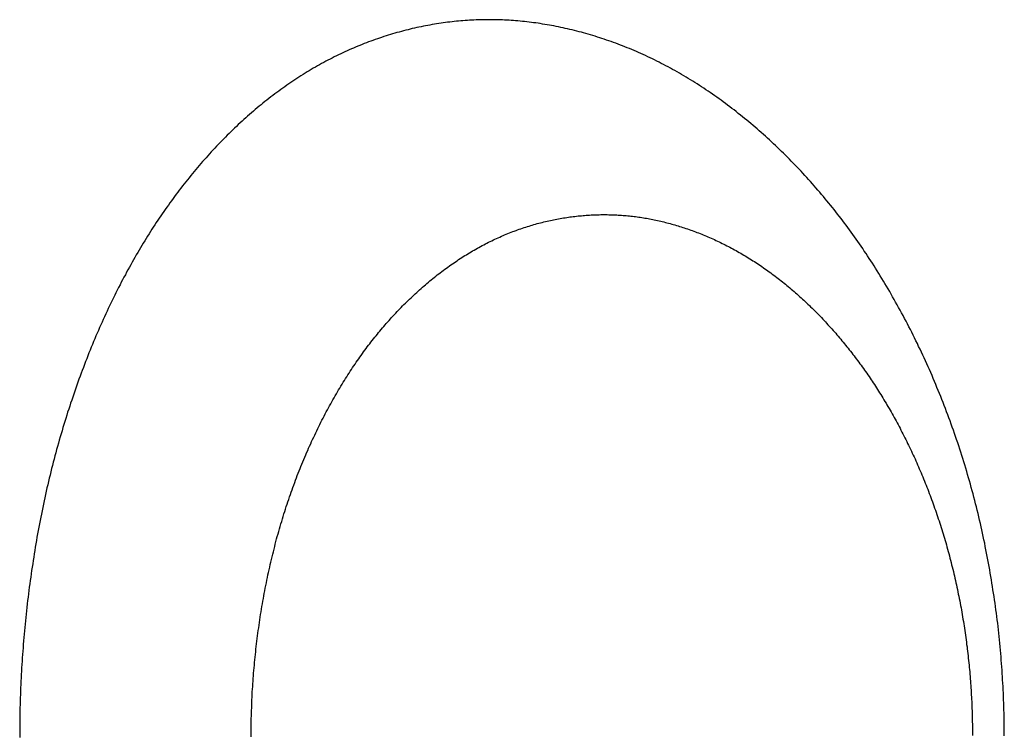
# Model space of a CAD drawing. Extents: x 987 to 2641, y 1244 to 2490.
# Tile 121 of 138: x 2398.8 to 2406.37, y 2069.46 to 2074.96. Entities that reach past the tile are written whole.
import ezdxf

# ---------------------------------------------------------------- set-up
doc = ezdxf.new("R2010")
doc.units = 0
doc.layers.add('KF_GRAVIS_8_REAR', color=7, linetype='CONTINUOUS')

# ---------------------------------------------------------------- blocks, each defined once
blk = doc.blocks.new('KF_GRAVIS_8_REAR')
at = {"layer": 'KF_GRAVIS_8_REAR'}
for points in [[(-115.221, -76.4544, 0), (-115.221, -76.4797, 0)], [(-107.645, -76.4669, 0), (-107.645, -76.4418, 0), (-107.645, -76.4167, 0), (-107.645, -76.3916, 0), (-107.646, -76.3664, 0), (-107.646, -76.3412, 0), (-107.646, -76.316, 0), (-107.647, -76.2907, 0), (-107.648, -76.2654, 0), (-107.648, -76.2401, 0), (-107.649, -76.2147, 0), (-107.65, -76.1893, 0), (-107.651, -76.1639, 0), (-107.652, -76.1384, 0), (-107.653, -76.113, 0), (-107.655, -76.0875, 0), (-107.656, -76.0619, 0), (-107.658, -76.0364, 0), (-107.659, -76.0108, 0), (-107.661, -75.9852, 0), (-107.662, -75.9596, 0), (-107.664, -75.934, 0), (-107.666, -75.9084, 0), (-107.668, -75.8827, 0), (-107.67, -75.857, 0), (-107.672, -75.8314, 0), (-107.675, -75.8057, 0), (-107.677, -75.78, 0), (-107.68, -75.7542, 0), (-107.682, -75.7285, 0), (-107.685, -75.7028, 0), (-107.688, -75.677, 0), (-107.69, -75.6513, 0), (-107.693, -75.6255, 0), (-107.696, -75.5998, 0), (-107.699, -75.574, 0), (-107.703, -75.5483, 0), (-107.706, -75.5225, 0), (-107.709, -75.4967, 0), (-107.713, -75.471, 0), (-107.716, -75.4452, 0), (-107.72, -75.4195, 0), (-107.724, -75.3937, 0), (-107.728, -75.368, 0), (-107.732, -75.3423, 0), (-107.736, -75.3166, 0), (-107.74, -75.2908, 0), (-107.744, -75.2651, 0), (-107.748, -75.2395, 0), (-107.753, -75.2138, 0), (-107.757, -75.1881, 0), (-107.762, -75.1625, 0), (-107.766, -75.1369, 0), (-107.771, -75.1112, 0), (-107.776, -75.0857, 0), (-107.781, -75.0601, 0), (-107.786, -75.0345, 0), (-107.791, -75.009, 0), (-107.796, -74.9835, 0), (-107.802, -74.958, 0), (-107.807, -74.9326, 0), (-107.812, -74.9071, 0), (-107.818, -74.8817, 0), (-107.824, -74.8564, 0), (-107.829, -74.831, 0), (-107.835, -74.8057, 0), (-107.841, -74.7804, 0), (-107.847, -74.7552, 0), (-107.853, -74.73, 0), (-107.86, -74.7048, 0), (-107.866, -74.6797, 0), (-107.872, -74.6546, 0), (-107.879, -74.6295, 0), (-107.885, -74.6045, 0), (-107.892, -74.5795, 0), (-107.899, -74.5546, 0), (-107.906, -74.5297, 0), (-107.913, -74.5048, 0), (-107.92, -74.48, 0), (-107.927, -74.4553, 0), (-107.934, -74.4306, 0), (-107.941, -74.4059, 0), (-107.949, -74.3813, 0), (-107.956, -74.3567, 0), (-107.964, -74.3322, 0), (-107.972, -74.3078, 0), (-107.979, -74.2834, 0), (-107.987, -74.259, 0), (-107.995, -74.2347, 0), (-108.003, -74.2105, 0), (-108.012, -74.1863, 0), (-108.02, -74.1622, 0), (-108.028, -74.1381, 0), (-108.036, -74.1141, 0), (-108.045, -74.0902, 0), (-108.053, -74.0663, 0), (-108.062, -74.0425, 0), (-108.071, -74.0187, 0), (-108.08, -73.995, 0), (-108.089, -73.9714, 0), (-108.098, -73.9478, 0), (-108.107, -73.9243, 0), (-108.116, -73.9009, 0), (-108.125, -73.8775, 0), (-108.134, -73.8542, 0), (-108.144, -73.831, 0), (-108.153, -73.8078, 0), (-108.163, -73.7847, 0), (-108.172, -73.7617, 0), (-108.182, -73.7388, 0), (-108.192, -73.7159, 0), (-108.201, -73.6931, 0), (-108.211, -73.6703, 0), (-108.221, -73.6477, 0), (-108.231, -73.6251, 0), (-108.242, -73.6026, 0), (-108.252, -73.5801, 0), (-108.262, -73.5578, 0), (-108.272, -73.5355, 0), (-108.283, -73.5133, 0), (-108.293, -73.4912, 0), (-108.304, -73.4691, 0), (-108.314, -73.4472, 0), (-108.325, -73.4253, 0), (-108.336, -73.4035, 0), (-108.346, -73.3818, 0), (-108.357, -73.3602, 0), (-108.368, -73.3386, 0), (-108.379, -73.3171, 0), (-108.39, -73.2958, 0), (-108.401, -73.2745, 0), (-108.413, -73.2533, 0), (-108.424, -73.2322, 0), (-108.435, -73.2111, 0), (-108.446, -73.1902, 0), (-108.458, -73.1694, 0), (-108.469, -73.1486, 0), (-108.481, -73.1279, 0), (-108.492, -73.1074, 0), (-108.504, -73.0869, 0), (-108.516, -73.0665, 0), (-108.527, -73.0462, 0), (-108.539, -73.026, 0), (-108.551, -73.0059, 0), (-108.563, -72.9859, 0), (-108.575, -72.966, 0), (-108.587, -72.9462, 0), (-108.599, -72.9265, 0), (-108.611, -72.9069, 0), (-108.623, -72.8874, 0), (-108.635, -72.868, 0), (-108.647, -72.8487, 0), (-108.66, -72.8295, 0), (-108.672, -72.8104, 0), (-108.684, -72.7914, 0), (-108.697, -72.7726, 0), (-108.709, -72.7538, 0), (-108.722, -72.7351, 0), (-108.734, -72.7165, 0), (-108.747, -72.6981, 0), (-108.76, -72.6797, 0), (-108.772, -72.6615, 0), (-108.785, -72.6434, 0), (-108.798, -72.6254, 0), (-108.811, -72.6075, 0), (-108.823, -72.5897, 0), (-108.836, -72.572, 0), (-108.849, -72.5544, 0), (-108.862, -72.5369, 0), (-108.875, -72.5195, 0), (-108.888, -72.5021, 0), (-108.901, -72.4848, 0), (-108.915, -72.4676, 0), (-108.928, -72.4504, 0), (-108.941, -72.4333, 0), (-108.955, -72.4162, 0), (-108.968, -72.3992, 0), (-108.982, -72.3823, 0), (-108.996, -72.3655, 0), (-109.01, -72.3487, 0), (-109.023, -72.332, 0), (-109.037, -72.3153, 0), (-109.051, -72.2987, 0), (-109.065, -72.2822, 0), (-109.079, -72.2658, 0), (-109.094, -72.2494, 0), (-109.108, -72.2331, 0), (-109.122, -72.2169, 0), (-109.136, -72.2007, 0), (-109.151, -72.1847, 0), (-109.165, -72.1687, 0), (-109.18, -72.1527, 0), (-109.195, -72.1369, 0), (-109.209, -72.1211, 0), (-109.224, -72.1055, 0), (-109.239, -72.0898, 0), (-109.254, -72.0743, 0), (-109.269, -72.0589, 0), (-109.284, -72.0435, 0), (-109.299, -72.0282, 0), (-109.314, -72.013, 0), (-109.329, -71.9979, 0), (-109.344, -71.9829, 0), (-109.359, -71.9679, 0), (-109.375, -71.9531, 0), (-109.39, -71.9383, 0), (-109.405, -71.9236, 0), (-109.421, -71.909, 0), (-109.436, -71.8945, 0), (-109.452, -71.8801, 0), (-109.468, -71.8658, 0), (-109.483, -71.8516, 0), (-109.499, -71.8374, 0), (-109.515, -71.8234, 0), (-109.531, -71.8094, 0), (-109.547, -71.7956, 0), (-109.562, -71.7818, 0), (-109.578, -71.7681, 0), (-109.594, -71.7546, 0), (-109.611, -71.7411, 0), (-109.627, -71.7277, 0), (-109.643, -71.7144, 0), (-109.659, -71.7012, 0), (-109.675, -71.6882, 0), (-109.692, -71.6752, 0), (-109.708, -71.6623, 0), (-109.724, -71.6495, 0), (-109.741, -71.6369, 0), (-109.757, -71.6243, 0), (-109.774, -71.6119, 0), (-109.79, -71.5995, 0), (-109.807, -71.5873, 0), (-109.823, -71.5751, 0), (-109.84, -71.5631, 0), (-109.857, -71.5512, 0), (-109.873, -71.5394, 0), (-109.89, -71.5277, 0), (-109.907, -71.5161, 0), (-109.924, -71.5046, 0), (-109.941, -71.4932, 0), (-109.957, -71.482, 0), (-109.974, -71.4708, 0), (-109.991, -71.4598, 0), (-110.008, -71.4489, 0), (-110.025, -71.4381, 0), (-110.042, -71.4274, 0), (-110.059, -71.4169, 0), (-110.077, -71.4064, 0), (-110.094, -71.3961, 0), (-110.111, -71.3859, 0), (-110.128, -71.3758, 0), (-110.145, -71.3658, 0), (-110.162, -71.356, 0), (-110.18, -71.3463, 0), (-110.197, -71.3367, 0), (-110.214, -71.3272, 0), (-110.232, -71.3179, 0), (-110.249, -71.3086, 0), (-110.266, -71.2995, 0), (-110.284, -71.2905, 0), (-110.301, -71.2817, 0), (-110.319, -71.2729, 0), (-110.336, -71.2643, 0), (-110.353, -71.2558, 0), (-110.371, -71.2474, 0), (-110.388, -71.2392, 0), (-110.406, -71.231, 0), (-110.424, -71.223, 0), (-110.441, -71.2151, 0), (-110.459, -71.2073, 0), (-110.476, -71.1996, 0), (-110.494, -71.1921, 0), (-110.511, -71.1847, 0), (-110.529, -71.1774, 0), (-110.547, -71.1702, 0), (-110.564, -71.1631, 0), (-110.582, -71.1562, 0), (-110.599, -71.1494, 0), (-110.617, -71.1427, 0), (-110.635, -71.1361, 0), (-110.652, -71.1296, 0), (-110.67, -71.1233, 0), (-110.688, -71.117, 0), (-110.705, -71.1109, 0), (-110.723, -71.1049, 0), (-110.741, -71.0991, 0), (-110.758, -71.0933, 0), (-110.776, -71.0877, 0), (-110.794, -71.0821, 0), (-110.811, -71.0767, 0), (-110.829, -71.0715, 0), (-110.846, -71.0663, 0), (-110.864, -71.0613, 0), (-110.882, -71.0563, 0), (-110.899, -71.0515, 0), (-110.917, -71.0468, 0), (-110.935, -71.0423, 0), (-110.952, -71.0378, 0), (-110.97, -71.0335, 0), (-110.987, -71.0292, 0), (-111.005, -71.0251, 0), (-111.023, -71.0211, 0), (-111.04, -71.0173, 0), (-111.058, -71.0135, 0), (-111.075, -71.0099, 0), (-111.093, -71.0063, 0), (-111.11, -71.0029, 0), (-111.128, -70.9996, 0), (-111.145, -70.9965, 0), (-111.163, -70.9934, 0), (-111.18, -70.9905, 0), (-111.197, -70.9877, 0), (-111.215, -70.9849, 0), (-111.232, -70.9824, 0), (-111.25, -70.9799, 0), (-111.267, -70.9775, 0), (-111.284, -70.9753, 0), (-111.302, -70.9731, 0), (-111.319, -70.9711, 0), (-111.336, -70.9692, 0), (-111.353, -70.9674, 0), (-111.37, -70.9658, 0), (-111.388, -70.9642, 0), (-111.405, -70.9628, 0), (-111.422, -70.9614, 0), (-111.439, -70.9602, 0), (-111.456, -70.9591, 0), (-111.473, -70.9582, 0), (-111.49, -70.9573, 0), (-111.507, -70.9565, 0), (-111.524, -70.9559, 0), (-111.541, -70.9554, 0), (-111.558, -70.955, 0), (-111.575, -70.9547, 0), (-111.591, -70.9545, 0), (-111.608, -70.9544, 0), (-111.625, -70.9544, 0), (-111.642, -70.9546, 0), (-111.658, -70.9549, 0), (-111.675, -70.9553, 0), (-111.692, -70.9557, 0), (-111.709, -70.9564, 0), (-111.726, -70.9571, 0), (-111.742, -70.9579, 0), (-111.759, -70.9589, 0), (-111.776, -70.9599, 0), (-111.793, -70.9611, 0), (-111.81, -70.9624, 0), (-111.827, -70.9638, 0), (-111.844, -70.9653, 0), (-111.861, -70.9669, 0), (-111.878, -70.9687, 0), (-111.894, -70.9706, 0), (-111.911, -70.9725, 0), (-111.928, -70.9746, 0), (-111.945, -70.9768, 0), (-111.962, -70.9791, 0), (-111.979, -70.9816, 0), (-111.996, -70.9841, 0), (-112.013, -70.9868, 0), (-112.03, -70.9895, 0), (-112.047, -70.9924, 0), (-112.064, -70.9954, 0), (-112.081, -70.9985, 0), (-112.098, -71.0018, 0), (-112.115, -71.0051, 0), (-112.132, -71.0086, 0), (-112.149, -71.0121, 0), (-112.166, -71.0158, 0), (-112.183, -71.0196, 0), (-112.2, -71.0235, 0), (-112.217, -71.0276, 0), (-112.233, -71.0317, 0), (-112.25, -71.036, 0), (-112.267, -71.0404, 0), (-112.284, -71.0448, 0), (-112.301, -71.0495, 0), (-112.318, -71.0542, 0), (-112.335, -71.059, 0), (-112.352, -71.064, 0), (-112.369, -71.069, 0), (-112.385, -71.0742, 0), (-112.402, -71.0795, 0), (-112.419, -71.0849, 0), (-112.436, -71.0904, 0), (-112.453, -71.0961, 0), (-112.469, -71.1018, 0), (-112.486, -71.1077, 0), (-112.503, -71.1137, 0), (-112.52, -71.1198, 0), (-112.536, -71.126, 0), (-112.553, -71.1324, 0), (-112.57, -71.1388, 0), (-112.586, -71.1454, 0), (-112.603, -71.1521, 0), (-112.619, -71.1589, 0), (-112.636, -71.1658, 0), (-112.653, -71.1728, 0), (-112.669, -71.18, 0), (-112.686, -71.1872, 0), (-112.702, -71.1946, 0), (-112.719, -71.2021, 0), (-112.735, -71.2097, 0), (-112.751, -71.2175, 0), (-112.768, -71.2253, 0), (-112.784, -71.2333, 0), (-112.8, -71.2413, 0), (-112.817, -71.2495, 0), (-112.833, -71.2578, 0), (-112.849, -71.2663, 0), (-112.865, -71.2748, 0), (-112.882, -71.2835, 0), (-112.898, -71.2922, 0), (-112.914, -71.3011, 0), (-112.93, -71.3102, 0), (-112.946, -71.3193, 0), (-112.962, -71.3285, 0), (-112.978, -71.3379, 0), (-112.994, -71.3474, 0), (-113.01, -71.357, 0), (-113.025, -71.3667, 0), (-113.041, -71.3765, 0), (-113.057, -71.3864, 0), (-113.073, -71.3965, 0), (-113.088, -71.4067, 0), (-113.104, -71.417, 0), (-113.12, -71.4274, 0), (-113.135, -71.4379, 0), (-113.151, -71.4485, 0), (-113.166, -71.4593, 0), (-113.182, -71.4701, 0), (-113.197, -71.4811, 0), (-113.212, -71.4922, 0), (-113.228, -71.5033, 0), (-113.243, -71.5146, 0), (-113.258, -71.526, 0), (-113.273, -71.5375, 0), (-113.289, -71.5492, 0), (-113.304, -71.5609, 0), (-113.319, -71.5727, 0), (-113.334, -71.5846, 0), (-113.349, -71.5966, 0), (-113.364, -71.6088, 0), (-113.378, -71.621, 0), (-113.393, -71.6334, 0), (-113.408, -71.6458, 0), (-113.423, -71.6583, 0), (-113.437, -71.671, 0), (-113.452, -71.6837, 0), (-113.467, -71.6965, 0), (-113.481, -71.7095, 0), (-113.496, -71.7225, 0), (-113.51, -71.7356, 0), (-113.524, -71.7488, 0), (-113.539, -71.7621, 0), (-113.553, -71.7755, 0), (-113.567, -71.789, 0), (-113.581, -71.8026, 0), (-113.596, -71.8163, 0), (-113.61, -71.8301, 0), (-113.624, -71.8439, 0), (-113.638, -71.8579, 0), (-113.651, -71.8719, 0), (-113.665, -71.8861, 0), (-113.679, -71.9003, 0), (-113.693, -71.9146, 0), (-113.707, -71.929, 0), (-113.72, -71.9435, 0), (-113.734, -71.958, 0), (-113.747, -71.9727, 0), (-113.761, -71.9874, 0), (-113.774, -72.0022, 0), (-113.787, -72.0171, 0), (-113.801, -72.0321, 0), (-113.814, -72.0471, 0), (-113.827, -72.0623, 0), (-113.84, -72.0775, 0), (-113.853, -72.0928, 0), (-113.866, -72.1082, 0), (-113.879, -72.1236, 0), (-113.892, -72.1391, 0), (-113.905, -72.1547, 0), (-113.918, -72.1704, 0), (-113.93, -72.1862, 0), (-113.943, -72.202, 0), (-113.955, -72.2179, 0), (-113.968, -72.2338, 0), (-113.98, -72.2499, 0), (-113.993, -72.266, 0), (-114.005, -72.2822, 0), (-114.017, -72.2984, 0), (-114.029, -72.3148, 0), (-114.041, -72.3311, 0), (-114.053, -72.3476, 0), (-114.065, -72.3641, 0), (-114.077, -72.3807, 0), (-114.089, -72.3974, 0), (-114.101, -72.4141, 0), (-114.113, -72.4309, 0), (-114.124, -72.4477, 0), (-114.136, -72.4646, 0), (-114.147, -72.4816, 0), (-114.159, -72.4986, 0), (-114.17, -72.5157, 0), (-114.181, -72.5329, 0), (-114.193, -72.5501, 0), (-114.204, -72.5674, 0), (-114.215, -72.5848, 0), (-114.226, -72.6024, 0), (-114.237, -72.62, 0), (-114.248, -72.6378, 0), (-114.259, -72.6557, 0), (-114.27, -72.6736, 0), (-114.281, -72.6917, 0), (-114.292, -72.7099, 0), (-114.302, -72.7282, 0), (-114.313, -72.7467, 0), (-114.324, -72.7652, 0), (-114.335, -72.7838, 0), (-114.345, -72.8026, 0), (-114.356, -72.8214, 0), (-114.367, -72.8403, 0), (-114.377, -72.8594, 0), (-114.388, -72.8785, 0), (-114.398, -72.8978, 0), (-114.408, -72.9171, 0), (-114.419, -72.9366, 0), (-114.429, -72.9562, 0), (-114.439, -72.9758, 0), (-114.449, -72.9956, 0), (-114.46, -73.0154, 0), (-114.47, -73.0354, 0), (-114.48, -73.0554, 0), (-114.49, -73.0756, 0), (-114.5, -73.0958, 0), (-114.51, -73.1161, 0), (-114.52, -73.1366, 0), (-114.529, -73.1571, 0), (-114.539, -73.1777, 0), (-114.549, -73.1984, 0), (-114.558, -73.2192, 0), (-114.568, -73.2401, 0), (-114.578, -73.2611, 0), (-114.587, -73.2821, 0), (-114.596, -73.3033, 0), (-114.606, -73.3245, 0), (-114.615, -73.3459, 0), (-114.624, -73.3673, 0), (-114.634, -73.3888, 0), (-114.643, -73.4104, 0), (-114.652, -73.432, 0), (-114.661, -73.4538, 0), (-114.67, -73.4756, 0), (-114.679, -73.4975, 0), (-114.688, -73.5195, 0), (-114.697, -73.5416, 0), (-114.705, -73.5638, 0), (-114.714, -73.586, 0), (-114.723, -73.6084, 0), (-114.731, -73.6308, 0), (-114.74, -73.6532, 0), (-114.748, -73.6758, 0), (-114.756, -73.6984, 0), (-114.765, -73.7211, 0), (-114.773, -73.7439, 0), (-114.781, -73.7668, 0), (-114.789, -73.7897, 0), (-114.797, -73.8127, 0), (-114.805, -73.8358, 0), (-114.813, -73.8589, 0), (-114.821, -73.8822, 0), (-114.829, -73.9055, 0), (-114.836, -73.9288, 0), (-114.844, -73.9522, 0), (-114.852, -73.9757, 0), (-114.859, -73.9993, 0), (-114.866, -74.0229, 0), (-114.874, -74.0466, 0), (-114.881, -74.0704, 0), (-114.888, -74.0942, 0), (-114.895, -74.1181, 0), (-114.902, -74.1421, 0), (-114.909, -74.1661, 0), (-114.916, -74.1902, 0), (-114.923, -74.2143, 0), (-114.93, -74.2385, 0), (-114.937, -74.2628, 0), (-114.943, -74.2871, 0), (-114.95, -74.3115, 0), (-114.956, -74.3359, 0), (-114.963, -74.3604, 0), (-114.969, -74.3849, 0), (-114.975, -74.4095, 0), (-114.981, -74.4342, 0), (-114.987, -74.4589, 0), (-114.993, -74.4837, 0), (-114.999, -74.5085, 0), (-115.005, -74.5333, 0), (-115.011, -74.5583, 0), (-115.016, -74.5832, 0), (-115.022, -74.6082, 0), (-115.027, -74.6333, 0), (-115.033, -74.6584, 0), (-115.038, -74.6835, 0), (-115.044, -74.7087, 0), (-115.049, -74.7339, 0), (-115.054, -74.7591, 0), (-115.059, -74.7844, 0), (-115.064, -74.8097, 0), (-115.069, -74.8351, 0), (-115.074, -74.8605, 0), (-115.078, -74.8859, 0), (-115.083, -74.9114, 0), (-115.088, -74.9369, 0), (-115.092, -74.9624, 0), (-115.096, -74.988, 0), (-115.101, -75.0135, 0), (-115.105, -75.0391, 0), (-115.109, -75.0648, 0), (-115.113, -75.0904, 0), (-115.117, -75.1161, 0), (-115.121, -75.1418, 0), (-115.125, -75.1675, 0), (-115.129, -75.1932, 0), (-115.133, -75.219, 0), (-115.136, -75.2448, 0), (-115.14, -75.2706, 0), (-115.144, -75.2964, 0), (-115.147, -75.3222, 0), (-115.15, -75.348, 0), (-115.154, -75.3739, 0), (-115.157, -75.3997, 0), (-115.16, -75.4256, 0), (-115.163, -75.4514, 0), (-115.166, -75.4773, 0), (-115.169, -75.5032, 0), (-115.172, -75.5291, 0), (-115.174, -75.555, 0), (-115.177, -75.5809, 0), (-115.18, -75.6068, 0), (-115.182, -75.6327, 0), (-115.184, -75.6585, 0), (-115.187, -75.6844, 0), (-115.189, -75.7103, 0), (-115.191, -75.7362, 0), (-115.193, -75.7621, 0), (-115.195, -75.788, 0), (-115.197, -75.8138, 0), (-115.199, -75.8397, 0), (-115.201, -75.8655, 0), (-115.203, -75.8913, 0), (-115.204, -75.9172, 0), (-115.206, -75.943, 0), (-115.208, -75.9687, 0), (-115.209, -75.9945, 0), (-115.21, -76.0203, 0), (-115.212, -76.046, 0), (-115.213, -76.0717, 0), (-115.214, -76.0974, 0), (-115.215, -76.1231, 0), (-115.216, -76.1488, 0), (-115.217, -76.1744, 0), (-115.218, -76.2, 0), (-115.218, -76.2256, 0), (-115.219, -76.2511, 0), (-115.219, -76.2766, 0), (-115.22, -76.3021, 0), (-115.22, -76.3276, 0), (-115.221, -76.353, 0), (-115.221, -76.3784, 0), (-115.221, -76.4038, 0), (-115.221, -76.4291, 0), (-115.221, -76.4544, 0)], [(-113.44, -76.4544, 0), (-113.44, -76.4342, 0), (-113.44, -76.414, 0), (-113.44, -76.3938, 0), (-113.439, -76.3735, 0), (-113.439, -76.3532, 0), (-113.439, -76.3329, 0), (-113.438, -76.3125, 0), (-113.438, -76.2922, 0), (-113.437, -76.2718, 0), (-113.436, -76.2514, 0), (-113.435, -76.2309, 0), (-113.435, -76.2105, 0), (-113.434, -76.19, 0), (-113.433, -76.1696, 0), (-113.432, -76.1491, 0), (-113.431, -76.1286, 0), (-113.429, -76.108, 0), (-113.428, -76.0875, 0), (-113.427, -76.067, 0), (-113.425, -76.0464, 0), (-113.424, -76.0258, 0), (-113.422, -76.0053, 0), (-113.421, -75.9847, 0), (-113.419, -75.9641, 0), (-113.417, -75.9435, 0), (-113.415, -75.9229, 0), (-113.413, -75.9023, 0), (-113.412, -75.8818, 0), (-113.409, -75.8612, 0), (-113.407, -75.8406, 0), (-113.405, -75.82, 0), (-113.403, -75.7994, 0), (-113.401, -75.7788, 0), (-113.398, -75.7582, 0), (-113.396, -75.7377, 0), (-113.393, -75.7171, 0), (-113.39, -75.6965, 0), (-113.388, -75.676, 0), (-113.385, -75.6554, 0), (-113.382, -75.6349, 0), (-113.379, -75.6144, 0), (-113.376, -75.5939, 0), (-113.373, -75.5734, 0), (-113.37, -75.5529, 0), (-113.367, -75.5325, 0), (-113.364, -75.512, 0), (-113.36, -75.4916, 0), (-113.357, -75.4712, 0), (-113.353, -75.4508, 0), (-113.35, -75.4305, 0), (-113.346, -75.4102, 0), (-113.343, -75.3898, 0), (-113.339, -75.3696, 0), (-113.335, -75.3493, 0), (-113.331, -75.3291, 0), (-113.327, -75.3089, 0), (-113.323, -75.2887, 0), (-113.319, -75.2685, 0), (-113.315, -75.2484, 0), (-113.311, -75.2283, 0), (-113.306, -75.2083, 0), (-113.302, -75.1883, 0), (-113.297, -75.1683, 0), (-113.293, -75.1484, 0), (-113.288, -75.1285, 0), (-113.284, -75.1086, 0), (-113.279, -75.0888, 0), (-113.274, -75.069, 0), (-113.269, -75.0492, 0), (-113.264, -75.0295, 0), (-113.259, -75.0099, 0), (-113.254, -74.9903, 0), (-113.249, -74.9707, 0), (-113.244, -74.9512, 0), (-113.239, -74.9317, 0), (-113.233, -74.9123, 0), (-113.228, -74.8929, 0), (-113.222, -74.8736, 0), (-113.217, -74.8543, 0), (-113.211, -74.8351, 0), (-113.205, -74.816, 0), (-113.2, -74.7968, 0), (-113.194, -74.7778, 0), (-113.188, -74.7588, 0), (-113.182, -74.7399, 0), (-113.176, -74.721, 0), (-113.17, -74.7022, 0), (-113.164, -74.6834, 0), (-113.157, -74.6647, 0), (-113.151, -74.6461, 0), (-113.145, -74.6276, 0), (-113.138, -74.609, 0), (-113.132, -74.5906, 0), (-113.125, -74.5722, 0), (-113.119, -74.5539, 0), (-113.112, -74.5357, 0), (-113.105, -74.5175, 0), (-113.099, -74.4994, 0), (-113.092, -74.4813, 0), (-113.085, -74.4633, 0), (-113.078, -74.4454, 0), (-113.071, -74.4276, 0), (-113.064, -74.4098, 0), (-113.057, -74.3921, 0), (-113.049, -74.3744, 0), (-113.042, -74.3568, 0), (-113.035, -74.3393, 0), (-113.027, -74.3219, 0), (-113.02, -74.3045, 0), (-113.013, -74.2872, 0), (-113.005, -74.27, 0), (-112.998, -74.2529, 0), (-112.99, -74.2358, 0), (-112.982, -74.2188, 0), (-112.975, -74.2019, 0), (-112.967, -74.185, 0), (-112.959, -74.1682, 0), (-112.951, -74.1515, 0), (-112.943, -74.1349, 0), (-112.935, -74.1184, 0), (-112.927, -74.1019, 0), (-112.919, -74.0855, 0), (-112.911, -74.0692, 0), (-112.903, -74.0529, 0), (-112.895, -74.0368, 0), (-112.886, -74.0207, 0), (-112.878, -74.0047, 0), (-112.87, -73.9888, 0), (-112.862, -73.9729, 0), (-112.853, -73.9572, 0), (-112.845, -73.9415, 0), (-112.836, -73.9259, 0), (-112.828, -73.9104, 0), (-112.819, -73.8949, 0), (-112.811, -73.8796, 0), (-112.802, -73.8643, 0), (-112.793, -73.8492, 0), (-112.784, -73.8341, 0), (-112.776, -73.8191, 0), (-112.767, -73.8041, 0), (-112.758, -73.7893, 0), (-112.749, -73.7746, 0), (-112.74, -73.7599, 0), (-112.731, -73.7453, 0), (-112.722, -73.7309, 0), (-112.713, -73.7165, 0), (-112.704, -73.7022, 0), (-112.695, -73.6879, 0), (-112.686, -73.6738, 0), (-112.677, -73.6598, 0), (-112.668, -73.6459, 0), (-112.659, -73.632, 0), (-112.65, -73.6183, 0), (-112.64, -73.6046, 0), (-112.631, -73.591, 0), (-112.622, -73.5776, 0), (-112.612, -73.5642, 0), (-112.603, -73.5509, 0), (-112.594, -73.5377, 0), (-112.584, -73.5246, 0), (-112.575, -73.5116, 0), (-112.565, -73.4987, 0), (-112.556, -73.4859, 0), (-112.547, -73.4732, 0), (-112.537, -73.4606, 0), (-112.527, -73.4481, 0), (-112.518, -73.4357, 0), (-112.508, -73.4234, 0), (-112.499, -73.4111, 0), (-112.489, -73.3989, 0), (-112.479, -73.3868, 0), (-112.469, -73.3747, 0), (-112.46, -73.3627, 0), (-112.45, -73.3508, 0), (-112.44, -73.3389, 0), (-112.43, -73.3271, 0), (-112.42, -73.3153, 0), (-112.41, -73.3036, 0), (-112.4, -73.292, 0), (-112.389, -73.2804, 0), (-112.379, -73.2689, 0), (-112.369, -73.2575, 0), (-112.359, -73.2461, 0), (-112.348, -73.2348, 0), (-112.338, -73.2236, 0), (-112.327, -73.2124, 0), (-112.317, -73.2013, 0), (-112.306, -73.1902, 0), (-112.296, -73.1793, 0), (-112.285, -73.1684, 0), (-112.275, -73.1575, 0), (-112.264, -73.1468, 0), (-112.253, -73.1361, 0), (-112.242, -73.1255, 0), (-112.232, -73.1149, 0), (-112.221, -73.1044, 0), (-112.21, -73.094, 0), (-112.199, -73.0837, 0), (-112.188, -73.0734, 0), (-112.177, -73.0632, 0), (-112.166, -73.0531, 0), (-112.155, -73.0431, 0), (-112.144, -73.0331, 0), (-112.133, -73.0232, 0), (-112.122, -73.0134, 0), (-112.11, -73.0037, 0), (-112.099, -72.994, 0), (-112.088, -72.9844, 0), (-112.076, -72.9749, 0), (-112.065, -72.9654, 0), (-112.054, -72.9561, 0), (-112.042, -72.9468, 0), (-112.031, -72.9376, 0), (-112.019, -72.9285, 0), (-112.008, -72.9194, 0), (-111.996, -72.9105, 0), (-111.985, -72.9016, 0), (-111.973, -72.8928, 0), (-111.962, -72.884, 0), (-111.95, -72.8754, 0), (-111.938, -72.8668, 0), (-111.926, -72.8583, 0), (-111.915, -72.8499, 0), (-111.903, -72.8416, 0), (-111.891, -72.8334, 0), (-111.879, -72.8252, 0), (-111.867, -72.8172, 0), (-111.856, -72.8092, 0), (-111.844, -72.8013, 0), (-111.832, -72.7935, 0), (-111.82, -72.7857, 0), (-111.808, -72.7781, 0), (-111.796, -72.7705, 0), (-111.784, -72.7631, 0), (-111.772, -72.7557, 0), (-111.76, -72.7484, 0), (-111.748, -72.7412, 0), (-111.736, -72.7341, 0), (-111.723, -72.727, 0), (-111.711, -72.7201, 0), (-111.699, -72.7132, 0), (-111.687, -72.7065, 0), (-111.675, -72.6998, 0), (-111.662, -72.6932, 0), (-111.65, -72.6867, 0), (-111.638, -72.6803, 0), (-111.626, -72.674, 0), (-111.613, -72.6678, 0), (-111.601, -72.6617, 0), (-111.589, -72.6557, 0), (-111.576, -72.6497, 0), (-111.564, -72.6439, 0), (-111.552, -72.6382, 0), (-111.539, -72.6325, 0), (-111.527, -72.627, 0), (-111.514, -72.6215, 0), (-111.502, -72.6161, 0), (-111.49, -72.6108, 0), (-111.477, -72.6056, 0), (-111.465, -72.6005, 0), (-111.452, -72.5955, 0), (-111.44, -72.5906, 0), (-111.427, -72.5858, 0), (-111.415, -72.5811, 0), (-111.402, -72.5764, 0), (-111.39, -72.5719, 0), (-111.377, -72.5674, 0), (-111.365, -72.563, 0), (-111.352, -72.5588, 0), (-111.339, -72.5546, 0), (-111.327, -72.5505, 0), (-111.314, -72.5465, 0), (-111.302, -72.5425, 0), (-111.289, -72.5387, 0), (-111.277, -72.535, 0), (-111.264, -72.5313, 0), (-111.251, -72.5277, 0), (-111.239, -72.5242, 0), (-111.226, -72.5208, 0), (-111.214, -72.5175, 0), (-111.201, -72.5143, 0), (-111.188, -72.5112, 0), (-111.176, -72.5081, 0), (-111.163, -72.5052, 0), (-111.15, -72.5023, 0), (-111.138, -72.4995, 0), (-111.125, -72.4968, 0), (-111.113, -72.4942, 0), (-111.1, -72.4917, 0), (-111.087, -72.4893, 0), (-111.075, -72.4869, 0), (-111.062, -72.4846, 0), (-111.05, -72.4824, 0), (-111.037, -72.4803, 0), (-111.024, -72.4783, 0), (-111.012, -72.4764, 0), (-110.999, -72.4746, 0), (-110.987, -72.4728, 0), (-110.974, -72.4711, 0), (-110.962, -72.4695, 0), (-110.949, -72.468, 0), (-110.937, -72.4666, 0), (-110.924, -72.4652, 0), (-110.912, -72.464, 0), (-110.899, -72.4628, 0), (-110.886, -72.4617, 0), (-110.874, -72.4607, 0), (-110.862, -72.4597, 0), (-110.849, -72.4589, 0), (-110.837, -72.4581, 0), (-110.824, -72.4574, 0), (-110.812, -72.4568, 0), (-110.799, -72.4563, 0), (-110.787, -72.4558, 0), (-110.774, -72.4555, 0), (-110.762, -72.4552, 0), (-110.75, -72.455, 0), (-110.737, -72.4548, 0), (-110.725, -72.4548, 0), (-110.713, -72.4548, 0), (-110.7, -72.4549, 0), (-110.688, -72.4551, 0), (-110.676, -72.4554, 0), (-110.664, -72.4558, 0), (-110.651, -72.4562, 0), (-110.639, -72.4567, 0), (-110.627, -72.4573, 0), (-110.615, -72.4579, 0), (-110.603, -72.4587, 0), (-110.591, -72.4595, 0), (-110.578, -72.4604, 0), (-110.566, -72.4613, 0), (-110.554, -72.4624, 0), (-110.542, -72.4635, 0), (-110.53, -72.4647, 0), (-110.518, -72.466, 0), (-110.506, -72.4673, 0), (-110.494, -72.4688, 0), (-110.482, -72.4703, 0), (-110.47, -72.4719, 0), (-110.458, -72.4736, 0), (-110.446, -72.4753, 0), (-110.434, -72.4771, 0), (-110.422, -72.4791, 0), (-110.41, -72.481, 0), (-110.398, -72.4831, 0), (-110.386, -72.4853, 0), (-110.374, -72.4875, 0), (-110.362, -72.4898, 0), (-110.35, -72.4922, 0), (-110.338, -72.4947, 0), (-110.326, -72.4972, 0), (-110.313, -72.4999, 0), (-110.301, -72.5026, 0), (-110.289, -72.5054, 0), (-110.277, -72.5082, 0), (-110.265, -72.5112, 0), (-110.253, -72.5142, 0), (-110.241, -72.5173, 0), (-110.228, -72.5205, 0), (-110.216, -72.5238, 0), (-110.204, -72.5271, 0), (-110.192, -72.5306, 0), (-110.18, -72.5341, 0), (-110.168, -72.5377, 0), (-110.155, -72.5413, 0), (-110.143, -72.5451, 0), (-110.131, -72.5489, 0), (-110.119, -72.5528, 0), (-110.107, -72.5568, 0), (-110.095, -72.5608, 0), (-110.082, -72.565, 0), (-110.07, -72.5692, 0), (-110.058, -72.5735, 0), (-110.046, -72.5778, 0), (-110.034, -72.5823, 0), (-110.022, -72.5868, 0), (-110.01, -72.5914, 0), (-109.997, -72.5961, 0), (-109.985, -72.6009, 0), (-109.973, -72.6057, 0), (-109.961, -72.6106, 0), (-109.949, -72.6156, 0), (-109.937, -72.6207, 0), (-109.925, -72.6259, 0), (-109.913, -72.6311, 0), (-109.901, -72.6364, 0), (-109.888, -72.6418, 0), (-109.876, -72.6473, 0), (-109.864, -72.6528, 0), (-109.852, -72.6584, 0), (-109.84, -72.6641, 0), (-109.828, -72.6699, 0), (-109.816, -72.6758, 0), (-109.804, -72.6817, 0), (-109.792, -72.6877, 0), (-109.78, -72.6938, 0), (-109.768, -72.7, 0), (-109.756, -72.7062, 0), (-109.745, -72.7125, 0), (-109.733, -72.7189, 0), (-109.721, -72.7254, 0), (-109.709, -72.7319, 0), (-109.697, -72.7386, 0), (-109.685, -72.7453, 0), (-109.673, -72.752, 0), (-109.662, -72.7589, 0), (-109.65, -72.7658, 0), (-109.638, -72.7728, 0), (-109.626, -72.7799, 0), (-109.615, -72.7871, 0), (-109.603, -72.7943, 0), (-109.591, -72.8017, 0), (-109.579, -72.8091, 0), (-109.568, -72.8165, 0), (-109.556, -72.8241, 0), (-109.545, -72.8317, 0), (-109.533, -72.8394, 0), (-109.522, -72.8472, 0), (-109.51, -72.855, 0), (-109.498, -72.863, 0), (-109.487, -72.871, 0), (-109.476, -72.879, 0), (-109.464, -72.8872, 0), (-109.453, -72.8954, 0), (-109.441, -72.9037, 0), (-109.43, -72.9121, 0), (-109.419, -72.9206, 0), (-109.407, -72.9291, 0), (-109.396, -72.9377, 0), (-109.385, -72.9463, 0), (-109.374, -72.9551, 0), (-109.363, -72.9639, 0), (-109.351, -72.9728, 0), (-109.34, -72.9817, 0), (-109.329, -72.9907, 0), (-109.318, -72.9998, 0), (-109.307, -73.009, 0), (-109.296, -73.0182, 0), (-109.285, -73.0275, 0), (-109.274, -73.0368, 0), (-109.263, -73.0463, 0), (-109.252, -73.0558, 0), (-109.242, -73.0653, 0), (-109.231, -73.0749, 0), (-109.22, -73.0846, 0), (-109.209, -73.0943, 0), (-109.199, -73.1042, 0), (-109.188, -73.114, 0), (-109.177, -73.124, 0), (-109.167, -73.1339, 0), (-109.156, -73.144, 0), (-109.145, -73.1541, 0), (-109.135, -73.1643, 0), (-109.124, -73.1745, 0), (-109.114, -73.1848, 0), (-109.104, -73.1952, 0), (-109.093, -73.2056, 0), (-109.083, -73.216, 0), (-109.073, -73.2265, 0), (-109.062, -73.2371, 0), (-109.052, -73.2477, 0), (-109.042, -73.2584, 0), (-109.032, -73.2692, 0), (-109.022, -73.28, 0), (-109.012, -73.2908, 0), (-109.002, -73.3017, 0), (-108.992, -73.3127, 0), (-108.982, -73.3237, 0), (-108.972, -73.3347, 0), (-108.962, -73.3458, 0), (-108.952, -73.357, 0), (-108.942, -73.3682, 0), (-108.933, -73.3795, 0), (-108.923, -73.3908, 0), (-108.913, -73.4021, 0), (-108.904, -73.4135, 0), (-108.894, -73.425, 0), (-108.885, -73.4365, 0), (-108.875, -73.448, 0), (-108.866, -73.4596, 0), (-108.856, -73.4713, 0), (-108.847, -73.4829, 0), (-108.838, -73.4947, 0), (-108.828, -73.5064, 0), (-108.819, -73.5182, 0), (-108.81, -73.5301, 0), (-108.801, -73.542, 0), (-108.792, -73.5539, 0), (-108.783, -73.5659, 0), (-108.774, -73.5779, 0), (-108.765, -73.59, 0), (-108.756, -73.6021, 0), (-108.747, -73.6142, 0), (-108.738, -73.6264, 0), (-108.729, -73.6386, 0), (-108.721, -73.6508, 0), (-108.712, -73.6631, 0), (-108.703, -73.6755, 0), (-108.695, -73.6878, 0), (-108.686, -73.7002, 0), (-108.678, -73.7126, 0), (-108.669, -73.7251, 0), (-108.661, -73.7376, 0), (-108.653, -73.7501, 0), (-108.645, -73.7627, 0), (-108.636, -73.7754, 0), (-108.628, -73.7881, 0), (-108.62, -73.8009, 0), (-108.612, -73.8137, 0), (-108.604, -73.8267, 0), (-108.596, -73.8397, 0), (-108.587, -73.8527, 0), (-108.579, -73.8659, 0), (-108.571, -73.8791, 0), (-108.563, -73.8924, 0), (-108.555, -73.9057, 0), (-108.548, -73.9191, 0), (-108.54, -73.9326, 0), (-108.532, -73.9462, 0), (-108.524, -73.9598, 0), (-108.516, -73.9734, 0), (-108.508, -73.9872, 0), (-108.501, -74.001, 0), (-108.493, -74.0149, 0), (-108.485, -74.0288, 0), (-108.478, -74.0428, 0), (-108.47, -74.0568, 0), (-108.462, -74.071, 0), (-108.455, -74.0851, 0), (-108.447, -74.0994, 0), (-108.44, -74.1137, 0), (-108.433, -74.128, 0), (-108.425, -74.1425, 0), (-108.418, -74.1569, 0), (-108.41, -74.1715, 0), (-108.403, -74.1861, 0), (-108.396, -74.2007, 0), (-108.389, -74.2154, 0), (-108.382, -74.2302, 0), (-108.374, -74.245, 0), (-108.367, -74.2599, 0), (-108.36, -74.2748, 0), (-108.353, -74.2898, 0), (-108.346, -74.3048, 0), (-108.339, -74.3199, 0), (-108.332, -74.3351, 0), (-108.326, -74.3503, 0), (-108.319, -74.3655, 0), (-108.312, -74.3808, 0), (-108.305, -74.3962, 0), (-108.299, -74.4116, 0), (-108.292, -74.4271, 0), (-108.285, -74.4426, 0), (-108.279, -74.4581, 0), (-108.272, -74.4737, 0), (-108.266, -74.4894, 0), (-108.26, -74.5051, 0), (-108.253, -74.5208, 0), (-108.247, -74.5366, 0), (-108.241, -74.5524, 0), (-108.234, -74.5683, 0), (-108.228, -74.5842, 0), (-108.222, -74.6002, 0), (-108.216, -74.6162, 0), (-108.21, -74.6323, 0), (-108.204, -74.6484, 0), (-108.198, -74.6646, 0), (-108.192, -74.6807, 0), (-108.186, -74.697, 0), (-108.181, -74.7132, 0), (-108.175, -74.7296, 0), (-108.169, -74.7459, 0), (-108.164, -74.7623, 0), (-108.158, -74.7787, 0), (-108.153, -74.7952, 0), (-108.147, -74.8117, 0), (-108.142, -74.8283, 0), (-108.136, -74.8449, 0), (-108.131, -74.8615, 0), (-108.126, -74.8782, 0), (-108.121, -74.8949, 0), (-108.115, -74.9116, 0), (-108.11, -74.9284, 0), (-108.105, -74.9452, 0), (-108.1, -74.962, 0), (-108.095, -74.9789, 0), (-108.091, -74.9958, 0), (-108.086, -75.0127, 0), (-108.081, -75.0297, 0), (-108.076, -75.0467, 0), (-108.072, -75.0637, 0), (-108.067, -75.0808, 0), (-108.063, -75.0979, 0), (-108.058, -75.115, 0), (-108.054, -75.1321, 0), (-108.05, -75.1493, 0), (-108.045, -75.1665, 0), (-108.041, -75.1838, 0), (-108.037, -75.201, 0), (-108.033, -75.2183, 0), (-108.029, -75.2356, 0), (-108.025, -75.2529, 0), (-108.021, -75.2703, 0), (-108.017, -75.2876, 0), (-108.013, -75.305, 0), (-108.009, -75.3224, 0), (-108.006, -75.3399, 0), (-108.002, -75.3573, 0), (-107.999, -75.3748, 0), (-107.995, -75.3923, 0), (-107.992, -75.4098, 0), (-107.988, -75.4273, 0), (-107.985, -75.4448, 0), (-107.982, -75.4624, 0), (-107.978, -75.4799, 0), (-107.975, -75.4975, 0), (-107.972, -75.5151, 0), (-107.969, -75.5327, 0), (-107.966, -75.5503, 0), (-107.963, -75.5679, 0), (-107.96, -75.5855, 0), (-107.957, -75.6032, 0), (-107.955, -75.6208, 0), (-107.952, -75.6385, 0), (-107.949, -75.6561, 0), (-107.947, -75.6738, 0), (-107.944, -75.6915, 0), (-107.942, -75.7091, 0), (-107.939, -75.7268, 0), (-107.937, -75.7445, 0), (-107.935, -75.7622, 0), (-107.932, -75.7799, 0), (-107.93, -75.7975, 0), (-107.928, -75.8152, 0), (-107.926, -75.8329, 0), (-107.924, -75.8506, 0), (-107.922, -75.8683, 0), (-107.92, -75.886, 0), (-107.918, -75.9036, 0), (-107.916, -75.9213, 0), (-107.915, -75.939, 0), (-107.913, -75.9566, 0), (-107.911, -75.9743, 0), (-107.91, -75.9919, 0), (-107.908, -76.0096, 0), (-107.907, -76.0272, 0), (-107.906, -76.0448, 0), (-107.904, -76.0624, 0), (-107.903, -76.08, 0), (-107.902, -76.0976, 0), (-107.901, -76.1152, 0), (-107.9, -76.1327, 0), (-107.899, -76.1503, 0), (-107.898, -76.1678, 0), (-107.897, -76.1853, 0), (-107.896, -76.2028, 0), (-107.895, -76.2203, 0), (-107.894, -76.2378, 0), (-107.894, -76.2552, 0), (-107.893, -76.2727, 0), (-107.892, -76.2901, 0), (-107.892, -76.3075, 0), (-107.891, -76.3248, 0), (-107.891, -76.3422, 0), (-107.891, -76.3595, 0), (-107.89, -76.3768, 0), (-107.89, -76.3941, 0), (-107.89, -76.4114, 0), (-107.89, -76.4286, 0), (-107.89, -76.4458, 0), (-107.89, -76.463, 0)], [(-113.44, -76.4746, 0), (-113.44, -76.4544, 0)]]:
    blk.add_polyline3d(points, dxfattribs=at)

msp = doc.modelspace()

# ---------------------------------------------------------------- block references
at = {"layer": 'KF_GRAVIS_8_REAR'}
msp.add_blockref('KF_GRAVIS_8_REAR', (2514.0165, 2145.913), dxfattribs=at)

doc.saveas('drawing.dxf')
